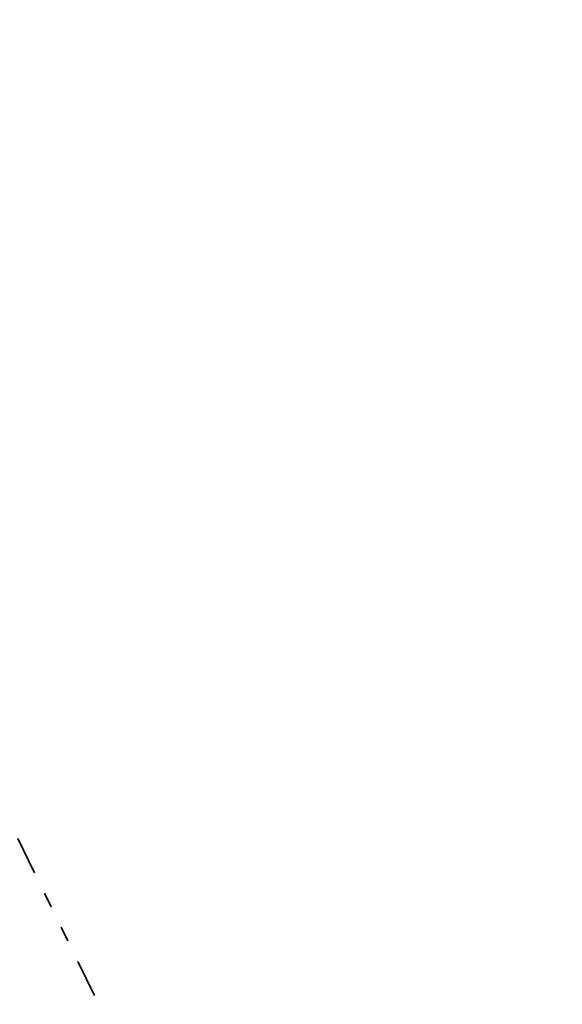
# Model space of a CAD drawing. Header units: metres. Extents: x -1 to 222837, y -2 to 853657.
# Tile 183 of 256: x 111201 to 111236, y 426691 to 426756. Entities that reach past the tile are written whole.
import ezdxf

# ---------------------------------------------------------------- set-up
doc = ezdxf.new("R2010")
doc.units = ezdxf.units.M
doc.header["$XCLIPFRAME"] = 0
doc.linetypes.add('AL-TEKENBLADGRENS', pattern=[11.5, 2.5, -1.5, 1, -1.5, 1, -1.5, 2.5])
doc.layers.add('X-REF', color=7, linetype='Continuous')
doc.layers.add('X-XX-AL-TEKENBLADGRENS-G blad 2', color=7, linetype='AL-TEKENBLADGRENS', lineweight=35)
picture_1 = doc.add_image_def('image1.ecw', size_in_pixel=(400001, 250001))
picture_2 = doc.add_image_def('image2.ecw', size_in_pixel=(120000, 80000))

msp = doc.modelspace()

# ---------------------------------------------------------------- linework, layer by layer
at = {"layer": 'X-XX-AL-TEKENBLADGRENS-G blad 2', "color": 4, "flags": 128}
msp.add_lwpolyline([(111137.1341, 426831.0759), (111239.9784, 426621.1105), (111181.3136, 426592.3756), (111078.4694, 426802.341)], close=True, dxfattribs=at)

# ---------------------------------------------------------------- pictures from other files: only their frames are drawn
at = {"layer": 'X-REF'}
image = msp.add_image(picture_1, insert=(100000.0001, 424999.9001), size_in_units=(40000, 25000.0375), dxfattribs=at)
image.set_boundary_path([(93497.8255, 208977.5368), (156894.5073, 250000.5)])
image = msp.add_image(picture_2, insert=(109499.5231, 424999.9595), size_in_units=(6001.8618, 4001.2412), dxfattribs=at)
image.dxf.flags = 7

doc.saveas('drawing.dxf')
